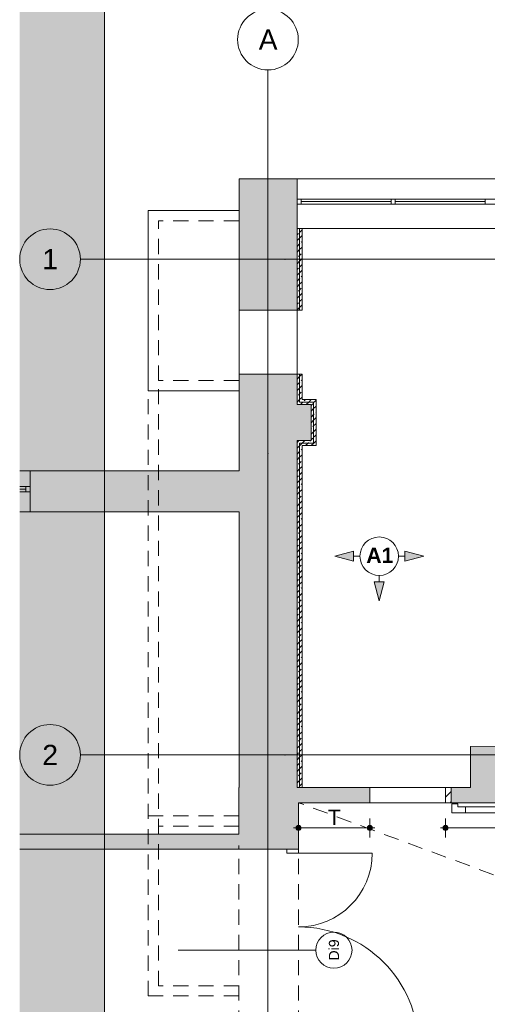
# Paper-space layout 'A-46 WYKOŃCZENIA ŚCIAN - PIĘTRO 1' of a CAD drawing. Header units: millimetres. Extents: x 0 to 500, y 0 to 350.
# Tile 4 of 13: x 93 to 139, y 196 to 293. Entities that reach past the tile are written whole.
import ezdxf
from ezdxf.xclip import XClip

# ---------------------------------------------------------------- set-up
doc = ezdxf.new("R2010")
doc.units = ezdxf.units.MM
doc.header["$MEASUREMENT"] = 0
doc.header["$XCLIPFRAME"] = 0
for name, pattern in [('DASHDOTX2', [1000, 500, -250, 0, -250]), ('Przer. długie kreski', [2.5, 1.5, -1]), ('PRZERYWANA_DU_A', [550, 350, -200])]:
    doc.linetypes.add(name, pattern=pattern)
for name, color, linetype, lineweight in [('0_Nr_pióra__2', 8, 'Continuous', 13), ('A__OKŁADZINY ŚCIAN_Nr_pióra__1', 7, 'Continuous', 20), ('A_ściany proj_Nr_pióra__1', 7, 'Continuous', 20), ('A_ściany proj_Nr_pióra__2', 8, 'Continuous', 13), ('A_ściany_Nr_pióra__1', 7, 'Continuous', 20), ('Drzwi Archicad_Nr_pióra__1', 7, 'Continuous', 20), ('Znaczniki drzwi Archicada_Nr_pióra__3', 252, 'Continuous', 13)]:
    doc.layers.add(name, color=color, linetype=linetype, lineweight=lineweight)
for name, color, linetype in [('A__OKŁADZINY ŚCIAN', 7, 'Continuous'), ('A_podrys', 7, 'Continuous'), ('A_ściany', 7, 'Continuous'), ('A_ściany proj', 7, 'Continuous')]:
    doc.layers.add(name, color=color, linetype=linetype)
for name, color, linetype, lineweight, true_color in [('A__OKŁADZINY ŚCIAN_Nr_pióra__7', 7, 'Continuous', 18, 0x171717), ('A_osie_Nr_pióra__16', 7, 'Continuous', 5, 0x0f0f0f), ('A_osie_Nr_pióra__76', 7, 'Continuous', 5, 0x2d2d2d), ('A_sufit_Nr_pióra__4', 7, 'Continuous', 18, 0x4b4b4b), ('A_ściany proj_Nr_pióra__10', 7, 'Continuous', 13, 0x4b4b4b), ('A_ściany_Nr_pióra__10', 7, 'Continuous', 13, 0x4b4b4b), ('A_ściany_Nr_pióra__19', 7, 'Continuous', 5, 0x191919), ('AR ODBOJOPORĘCZ_Nr_pióra__10', 7, 'Continuous', 13, 0x4b4b4b), ('Okna Archicada_Nr_pióra__19', 7, 'Continuous', 5, 0x191919)]:
    doc.layers.add(name, color=color, linetype=linetype, lineweight=lineweight, true_color=true_color)
doc.styles.add('STYL_AUTOMATYCZNY_1', font='arial.ttf')
doc.styles.add('STYL_AUTOMATYCZNY_3', font='arial.ttf')
doc.styles.add('STYL_AUTOMATYCZNY_5', font='arial.ttf')
pattern_1 = [(45, (-1525.7979, -260.53075), (-0.57024626, 0.57024626), []), (45, (-1525.22764, -260.53075), (-0.57024626, 0.57024626), [0.40323, -0.20161])]

# ---------------------------------------------------------------- blocks, each defined once
blk = doc.blocks.new('Rysunek_1_1', base_point=(-1525.798, -260.531))
at = {"linetype": 'Continuous', "lineweight": 0, "true_color": 0x484848}
blk.add_hatch(color=251, dxfattribs=at).paths.add_polyline_path([(92.943, 327.354), (92.943, 118.544), (101.328, 118.544), (101.328, 327.354)])
at = {"layer": 'A__OKŁADZINY ŚCIAN', "linetype": 'Continuous', "lineweight": 0, "true_color": 0x000000}
for points in [[(124.102, 240.188), (125.968, 239.688), (125.968, 240.688)], [(132.907, 240.188), (131.041, 240.688), (131.041, 239.688)], [(128.505, 235.786), (129.005, 237.652), (128.005, 237.652)]]:
    blk.add_hatch(color=18, dxfattribs=at).paths.add_polyline_path(points)
at = {"layer": 'A__OKŁADZINY ŚCIAN', "linetype": 'Continuous', "lineweight": 0, "true_color": 0x171717}
for points in [[(120.284, 213.324), (120.303, 213.228), (120.357, 213.147), (120.439, 213.093), (120.534, 213.074), (120.63, 213.093), (120.711, 213.147), (120.765, 213.228), (120.784, 213.324), (120.765, 213.42), (120.711, 213.501), (120.63, 213.555), (120.534, 213.574), (120.439, 213.555), (120.357, 213.501), (120.303, 213.42)], [(127.323, 213.324), (127.342, 213.228), (127.396, 213.147), (127.477, 213.093), (127.573, 213.074), (127.668, 213.093), (127.749, 213.147), (127.804, 213.228), (127.823, 213.324), (127.804, 213.42), (127.749, 213.501), (127.668, 213.555), (127.573, 213.574), (127.477, 213.555), (127.396, 213.501), (127.342, 213.42)], [(134.823, 213.324), (134.842, 213.228), (134.896, 213.147), (134.977, 213.093), (135.073, 213.074), (135.168, 213.093), (135.249, 213.147), (135.304, 213.228), (135.323, 213.324), (135.304, 213.42), (135.249, 213.501), (135.168, 213.555), (135.073, 213.574), (134.977, 213.555), (134.896, 213.501), (134.842, 213.42)]]:
    blk.add_hatch(color=250, dxfattribs=at).paths.add_polyline_path(points)
at = {"layer": 'A_ściany', "linetype": 'Continuous', "lineweight": 0, "true_color": 0x000000}
for points in [[(120.374, 277.494), (114.667, 277.494), (120.374, 272.594)], [(114.667, 277.494), (114.667, 264.494), (119.074, 264.494), (120.374, 264.494), (120.374, 272.594)], [(114.667, 255.174), (120.374, 255.174), (120.374, 258.194), (119.074, 258.194), (114.667, 258.194)], [(114.667, 255.174), (114.667, 251.624), (121.767, 251.624), (121.767, 255.174)], [(114.667, 251.624), (114.667, 217.324), (120.374, 217.324), (120.374, 251.624)], [(114.667, 244.562), (114.667, 248.612), (93.964, 248.612), (93.964, 244.562)], [(164.784, 224.374), (151.464, 224.374), (151.464, 221.474), (137.53, 221.373), (137.53, 215.824), (152.664, 215.824), (164.784, 215.824)], [(114.627, 217.324), (114.627, 211.224), (120.527, 211.224), (120.527, 215.824)], [(127.573, 217.324), (114.627, 217.324), (120.527, 215.824), (127.573, 215.824)], [(137.53, 217.324), (135.63, 217.324), (135.63, 215.824), (137.53, 215.824)], [(114.627, 212.724), (92.943, 212.724), (92.943, 211.224), (114.627, 211.224)]]:
    blk.add_hatch(color=18, dxfattribs=at).paths.add_polyline_path(points)
at = {"layer": 'A_ściany proj', "linetype": 'Continuous', "lineweight": 0, "true_color": 0x4b4b4b}
h = blk.add_hatch(dxfattribs=at)
h.set_pattern_fill('FP_65_0001', color=251, style=0, pattern_type=2)
h.set_pattern_definition(pattern_1)
h.paths.add_polyline_path([(120.374, 272.594), (120.374, 264.494), (120.624, 264.494), (120.624, 272.594)])
h = blk.add_hatch(dxfattribs=at)
h.set_pattern_fill('FP_65_0001', color=251, style=0, pattern_type=2)
h.set_pattern_definition(pattern_1)
h.paths.add_polyline_path([(120.874, 264.494), (120.874, 272.594), (120.624, 272.594), (120.624, 264.494)])
h = blk.add_hatch(dxfattribs=at)
h.set_pattern_fill('FP_65_0001', color=251, style=0, pattern_type=2)
h.set_pattern_definition(pattern_1)
h.paths.add_polyline_path([(120.374, 258.194), (120.374, 255.174), (120.624, 255.424), (120.624, 258.194)])
h = blk.add_hatch(dxfattribs=at)
h.set_pattern_fill('FP_65_0001', color=251, style=0, pattern_type=2)
h.set_pattern_definition(pattern_1)
h.paths.add_polyline_path([(120.874, 255.674), (120.874, 258.194), (120.624, 258.194), (120.624, 255.424)])
h = blk.add_hatch(dxfattribs=at)
h.set_pattern_fill('FP_65_0001', color=251, style=0, pattern_type=2)
h.set_pattern_definition(pattern_1)
h.paths.add_polyline_path([(120.374, 255.174), (121.767, 255.174), (122.017, 255.424), (120.624, 255.424)])
h = blk.add_hatch(dxfattribs=at)
h.set_pattern_fill('FP_65_0001', color=251, style=0, pattern_type=2)
h.set_pattern_definition(pattern_1)
h.paths.add_polyline_path([(122.267, 255.674), (120.874, 255.674), (120.624, 255.424), (122.017, 255.424)])
h = blk.add_hatch(dxfattribs=at)
h.set_pattern_fill('FP_65_0001', color=251, style=0, pattern_type=2)
h.set_pattern_definition(pattern_1)
h.paths.add_polyline_path([(121.767, 255.174), (121.767, 251.624), (122.017, 251.374), (122.017, 255.424)])
h = blk.add_hatch(dxfattribs=at)
h.set_pattern_fill('FP_65_0001', color=251, style=0, pattern_type=2)
h.set_pattern_definition(pattern_1)
h.paths.add_polyline_path([(122.267, 251.124), (122.267, 255.674), (122.017, 255.424), (122.017, 251.374)])
h = blk.add_hatch(dxfattribs=at)
h.set_pattern_fill('FP_65_0001', color=251, style=0, pattern_type=2)
h.set_pattern_definition(pattern_1)
h.paths.add_polyline_path([(120.374, 251.624), (120.374, 217.324), (120.624, 217.324), (120.624, 251.374)])
h = blk.add_hatch(dxfattribs=at)
h.set_pattern_fill('FP_65_0001', color=251, style=0, pattern_type=2)
h.set_pattern_definition(pattern_1)
h.paths.add_polyline_path([(121.767, 251.624), (120.374, 251.624), (120.624, 251.374), (122.017, 251.374)])
h = blk.add_hatch(dxfattribs=at)
h.set_pattern_fill('FP_65_0001', color=251, style=0, pattern_type=2)
h.set_pattern_definition(pattern_1)
h.paths.add_polyline_path([(120.874, 217.324), (120.874, 251.124), (120.624, 251.374), (120.624, 217.324)])
h = blk.add_hatch(dxfattribs=at)
h.set_pattern_fill('FP_65_0001', color=251, style=0, pattern_type=2)
h.set_pattern_definition(pattern_1)
h.paths.add_polyline_path([(120.874, 251.124), (122.267, 251.124), (122.017, 251.374), (120.624, 251.374)])
at = {"layer": 'A_ściany proj', "linetype": 'Continuous', "lineweight": 0, "true_color": 0x000000}
h = blk.add_hatch(dxfattribs=at)
h.set_pattern_fill('bloczki_ceramiczne_0001', color=18, style=0, pattern_type=2)
h.set_pattern_definition([(45, (-1525.7979, -260.53075), (-0.49497475, 0.49497475), [])])
h.paths.add_polyline_path([(135.073, 215.824), (135.63, 215.824), (135.63, 217.324), (135.073, 217.324)])
at = {"layer": '0_Nr_pióra__2', "color": 8, "linetype": 'PRZERYWANA_DU_A', "lineweight": 13, "flags": 128}
blk.add_lwpolyline([(101.328, 327.354), (101.328, 118.544)], dxfattribs=at)
at = {"layer": 'A__OKŁADZINY ŚCIAN_Nr_pióra__1', "color": 7, "linetype": 'Continuous', "lineweight": 20}
for p, q in [((124.102, 240.188), (125.968, 240.688)), ((125.968, 240.688), (125.968, 239.688)), ((131.041, 239.688), (131.041, 240.688)), ((132.907, 240.188), (131.041, 240.688)), ((124.102, 240.188), (125.968, 239.688)), ((126.602, 240.188), (125.968, 240.188)), ((130.407, 240.188), (131.041, 240.188)), ((132.907, 240.188), (131.041, 239.688)), ((128.005, 237.652), (129.005, 237.652)), ((128.505, 235.786), (128.005, 237.652)), ((128.505, 238.286), (128.505, 237.652)), ((128.505, 235.786), (129.005, 237.652))]:
    blk.add_line(p, q, dxfattribs=at)
blk.add_circle((128.505, 240.188), 1.903, dxfattribs=at)
at = {"layer": 'A__OKŁADZINY ŚCIAN_Nr_pióra__7', "color": 250, "linetype": 'Continuous', "lineweight": 18, "true_color": 0x171717}
for p, q in [((120.534, 213.574), (120.534, 214.262)), ((127.573, 213.574), (127.573, 214.262)), ((135.073, 213.574), (135.073, 214.262)), ((120.034, 213.324), (120.284, 213.324)), ((120.784, 213.324), (127.323, 213.324)), ((127.823, 213.324), (128.073, 213.324)), ((134.573, 213.324), (134.823, 213.324)), ((135.323, 213.324), (206.964, 213.324)), ((120.534, 212.387), (120.534, 213.074)), ((127.573, 212.387), (127.573, 213.074)), ((135.073, 212.387), (135.073, 213.074))]:
    blk.add_line(p, q, dxfattribs=at)
for centre in [(120.534, 213.324), (127.573, 213.324), (135.073, 213.324)]:
    blk.add_circle(centre, 0.25, dxfattribs=at)
at = {"layer": 'A_osie_Nr_pióra__16', "color": 250, "linetype": 'DASHDOTX2', "lineweight": 5, "true_color": 0x0f0f0f}
for p, q in [((117.499, 250.364), (117.499, 288.253)), ((119.195, 269.544), (98.943, 269.544)), ((343.393, 269.544), (119.195, 269.544)), ((119.195, 269.544), (119.195, 269.544)), ((117.499, 250.364), (117.499, 118.544)), ((119.195, 220.544), (98.943, 220.544)), ((343.393, 220.544), (119.195, 220.544)), ((119.195, 220.544), (119.195, 220.544))]:
    blk.add_line(p, q, dxfattribs=at)
for p in [(119.195, 269.544), (117.499, 250.364), (117.499, 250.364), (119.195, 220.544)]:
    blk.add_point(p, dxfattribs=at)
at = {"layer": 'A_osie_Nr_pióra__76', "color": 250, "linetype": 'Continuous', "lineweight": 5, "true_color": 0x2d2d2d}
for centre in [(117.499, 291.253), (95.943, 269.544), (95.943, 220.544)]:
    blk.add_circle(centre, 3, dxfattribs=at)
at = {"layer": 'A_sufit_Nr_pióra__4', "color": 251, "linetype": 'Przer. długie kreski', "lineweight": 18, "true_color": 0x4b4b4b}
blk.add_line((210.144, 182.704), (120.534, 215.824), dxfattribs=at)
at = {"layer": 'A_ściany proj_Nr_pióra__1', "color": 7, "linetype": 'Continuous', "lineweight": 20, "flags": 128}
for points in [[(120.374, 272.594), (120.374, 264.494)], [(120.874, 264.494), (120.874, 272.594)], [(120.374, 258.194), (120.374, 255.174)], [(120.874, 255.674), (120.874, 258.194)], [(120.374, 255.174), (121.767, 255.174)], [(122.267, 255.674), (120.874, 255.674)], [(121.767, 255.174), (121.767, 251.624)], [(122.267, 251.124), (122.267, 255.674)], [(120.374, 251.624), (120.374, 217.324)], [(121.767, 251.624), (120.374, 251.624)], [(120.874, 217.324), (120.874, 251.124)], [(120.874, 251.124), (122.267, 251.124)], [(135.63, 217.324), (135.073, 217.324)], [(135.073, 217.324), (135.073, 215.824)], [(135.63, 215.824), (135.63, 217.324)], [(135.073, 215.824), (135.63, 215.824)]]:
    blk.add_lwpolyline(points, dxfattribs=at)
at = {"layer": 'A_ściany proj_Nr_pióra__10', "color": 251, "linetype": 'Continuous', "lineweight": 13, "true_color": 0x4b4b4b}
for p, q in [((120.624, 264.494), (120.624, 272.594)), ((120.624, 272.594), (120.624, 264.494)), ((120.624, 255.424), (120.624, 258.194)), ((120.624, 258.194), (120.624, 255.424)), ((122.017, 255.424), (120.624, 255.424)), ((120.624, 255.424), (122.017, 255.424)), ((122.017, 251.374), (122.017, 255.424)), ((122.017, 255.424), (122.017, 251.374)), ((120.624, 217.324), (120.624, 251.374)), ((120.624, 251.374), (120.624, 217.324)), ((120.624, 251.374), (122.017, 251.374)), ((122.017, 251.374), (120.624, 251.374))]:
    blk.add_line(p, q, dxfattribs=at)
at = {"layer": 'A_ściany proj_Nr_pióra__2', "color": 8, "linetype": 'Continuous', "lineweight": 13, "flags": 128}
for points in [[(120.624, 272.594), (120.374, 272.594)], [(120.874, 272.594), (120.624, 272.594)], [(120.624, 264.494), (120.374, 264.494)], [(120.874, 264.494), (120.624, 264.494)], [(120.624, 258.194), (120.374, 258.194)], [(120.874, 258.194), (120.624, 258.194)], [(120.624, 217.324), (120.374, 217.324)], [(120.874, 217.324), (120.624, 217.324)]]:
    blk.add_lwpolyline(points, dxfattribs=at)
at = {"layer": 'A_ściany_Nr_pióra__1', "color": 7, "linetype": 'Continuous', "lineweight": 20}
for p, q in [((120.374, 277.494), (120.374, 272.594)), ((119.074, 264.494), (114.667, 264.494)), ((119.074, 264.494), (120.374, 264.494)), ((119.074, 258.194), (114.667, 258.194)), ((119.074, 258.194), (120.374, 258.194)), ((93.964, 248.612), (93.964, 244.562)), ((127.573, 216.024), (127.573, 217.324)), ((135.073, 216.024), (135.073, 217.324)), ((127.573, 216.024), (127.573, 215.824)), ((135.073, 216.024), (135.073, 215.824)), ((114.627, 211.224), (114.627, 211.594)), ((119.377, 211.224), (114.627, 211.224)), ((120.527, 211.224), (119.377, 211.224)), ((120.527, 211.224), (120.527, 211.594))]:
    blk.add_line(p, q, dxfattribs=at)
at = {"layer": 'A_ściany_Nr_pióra__1', "color": 7, "linetype": 'Continuous', "lineweight": 20, "flags": 128}
for points in [[(120.374, 277.494), (114.667, 277.494)], [(114.667, 277.494), (114.667, 264.494)], [(120.374, 264.494), (120.374, 272.594)], [(114.667, 258.194), (114.667, 255.174)], [(120.374, 255.174), (120.374, 258.194)], [(114.667, 255.174), (114.667, 251.624)], [(121.767, 255.174), (120.374, 255.174)], [(121.767, 251.624), (121.767, 255.174)], [(114.667, 251.624), (114.667, 248.612)], [(120.374, 251.624), (121.767, 251.624)], [(120.374, 217.324), (120.374, 251.624)], [(114.667, 248.612), (93.964, 248.612)], [(93.964, 244.562), (114.667, 244.562)], [(114.667, 244.562), (114.667, 217.324)], [(151.464, 221.474), (137.53, 221.373)], [(137.53, 221.373), (137.53, 217.324)], [(114.627, 217.324), (114.627, 212.724)], [(114.667, 217.324), (114.627, 217.324)], [(127.573, 217.324), (120.374, 217.324)], [(137.53, 217.324), (135.63, 217.324)], [(135.63, 217.324), (135.63, 215.824)], [(120.527, 211.224), (120.527, 215.824)], [(120.527, 215.824), (127.573, 215.824)], [(135.63, 215.824), (137.53, 215.824)], [(137.53, 215.824), (152.664, 215.824)], [(114.627, 212.724), (92.943, 212.724)], [(92.943, 211.224), (114.627, 211.224)]]:
    blk.add_lwpolyline(points, dxfattribs=at)
at = {"layer": 'A_ściany_Nr_pióra__10', "color": 251, "linetype": 'Continuous', "lineweight": 13, "true_color": 0x4b4b4b}
for p, q in [((114.627, 274.344), (105.667, 274.344)), ((105.667, 256.544), (105.667, 274.344)), ((114.627, 256.544), (105.667, 256.544))]:
    blk.add_line(p, q, dxfattribs=at)
at = {"layer": 'A_ściany_Nr_pióra__10', "color": 251, "linetype": 'Przer. długie kreski', "lineweight": 13, "true_color": 0x4b4b4b}
for p, q in [((114.627, 273.344), (106.667, 273.344)), ((106.667, 257.544), (106.667, 273.344)), ((106.667, 197.714), (106.667, 257.544)), ((114.627, 257.544), (106.667, 257.544)), ((105.667, 196.714), (105.667, 256.544)), ((114.627, 214.514), (105.667, 214.514)), ((114.627, 213.514), (106.667, 213.514)), ((114.627, 191.264), (114.627, 211.224)), ((120.527, 191.264), (120.527, 211.224)), ((114.627, 197.714), (106.667, 197.714)), ((114.627, 196.714), (105.667, 196.714))]:
    blk.add_line(p, q, dxfattribs=at)
at = {"layer": 'A_ściany_Nr_pióra__19', "color": 250, "linetype": 'Continuous', "lineweight": 5, "true_color": 0x191919}
for p, q in [((148.704, 277.494), (120.374, 277.494)), ((120.374, 272.594), (148.704, 272.594)), ((93.964, 248.612), (92.943, 248.612)), ((92.943, 244.562), (93.964, 244.562))]:
    blk.add_line(p, q, dxfattribs=at)
at = {"layer": 'AR ODBOJOPORĘCZ_Nr_pióra__10', "color": 251, "linetype": 'Continuous', "lineweight": 13, "true_color": 0x4b4b4b}
for p, q in [((136.275, 215.721), (135.681, 215.721)), ((135.681, 215.721), (135.681, 214.824)), ((135.682, 215.721), (135.682, 214.824)), ((136.275, 215.418), (136.275, 215.721)), ((136.275, 215.418), (202.707, 215.418)), ((137.031, 214.824), (137.031, 215.418)), ((135.681, 214.824), (203.301, 214.824)), ((135.682, 214.824), (203.3, 214.824))]:
    blk.add_line(p, q, dxfattribs=at)
at = {"layer": 'Drzwi Archicad_Nr_pióra__1', "color": 7, "linetype": 'Continuous', "lineweight": 20}
for p, q in [((114.627, 211.224), (114.627, 211.594)), ((114.627, 211.224), (114.627, 211.594)), ((119.377, 211.224), (114.627, 211.224)), ((119.377, 211.224), (114.627, 211.224)), ((119.377, 211.224), (119.377, 210.824)), ((120.527, 211.224), (119.377, 211.224)), ((120.527, 211.224), (119.377, 211.224)), ((120.527, 211.224), (119.377, 211.224)), ((120.527, 211.224), (120.527, 211.594)), ((120.527, 211.224), (120.527, 211.594)), ((120.527, 210.824), (120.527, 211.224)), ((119.377, 210.824), (120.527, 210.824)), ((120.527, 210.824), (127.807, 210.824))]:
    blk.add_line(p, q, dxfattribs=at)
for centre, radius, start, end in [((120.527, 210.824), 7.28, 270, 0), ((120.527, 191.664), 11.88, 0, 90)]:
    blk.add_arc(centre, radius, start, end, dxfattribs=at)
at = {"layer": 'Okna Archicada_Nr_pióra__19', "color": 250, "linetype": 'Continuous', "lineweight": 5, "true_color": 0x191919}
for p, q in [((148.704, 275.494), (120.374, 275.494)), ((120.374, 275.494), (120.374, 274.994)), ((120.774, 275.494), (120.774, 274.994)), ((129.684, 275.494), (129.684, 274.994)), ((130.084, 275.494), (130.084, 274.994)), ((138.994, 275.494), (138.994, 274.994)), ((120.374, 274.994), (148.704, 274.994)), ((120.774, 275.244), (129.684, 275.244)), ((130.084, 275.244), (138.994, 275.244)), ((119.074, 264.494), (114.667, 264.494)), ((114.667, 258.194), (114.667, 264.494)), ((119.074, 264.494), (120.374, 264.494)), ((120.374, 258.194), (120.374, 264.494)), ((119.074, 258.194), (114.667, 258.194)), ((119.074, 258.194), (120.374, 258.194)), ((93.964, 247.062), (92.943, 247.062)), ((92.943, 246.812), (93.564, 246.812)), ((92.943, 246.562), (93.964, 246.562)), ((93.564, 247.062), (93.564, 246.562)), ((93.964, 246.562), (93.964, 247.062)), ((127.573, 216.024), (127.573, 217.324)), ((127.573, 217.324), (135.073, 217.324)), ((135.073, 216.024), (135.073, 217.324)), ((127.573, 216.024), (127.573, 215.824)), ((127.573, 215.824), (135.073, 215.824)), ((135.073, 216.024), (135.073, 215.824))]:
    blk.add_line(p, q, dxfattribs=at)
at = {"layer": 'Znaczniki drzwi Archicada_Nr_pióra__3', "color": 252, "linetype": 'Continuous', "lineweight": 13}
blk.add_line((122.231, 201.244), (108.627, 201.244), dxfattribs=at)
for start, end in [(90, 270), (270, 90)]:
    blk.add_arc((124.022, 201.244), 1.791, start, end, dxfattribs=at)
at = {"layer": 'A__OKŁADZINY ŚCIAN_Nr_pióra__1', "color": 7, "linetype": 'Continuous', "lineweight": 20, "insert": (127.222, 240.274), "char_height": 1.5, "attachment_point": 4, "style": 'STYL_AUTOMATYCZNY_3'}
blk.add_mtext('\\A1;{\\pql;\\fArial|b1|i0|c238|p0;\\W1.000000;A1}', dxfattribs=at)
at = {"layer": 'A__OKŁADZINY ŚCIAN_Nr_pióra__7', "color": 250, "linetype": 'Continuous', "lineweight": 18, "true_color": 0x171717, "insert": (123.425, 213.624), "char_height": 1.5, "width": 1.25659, "attachment_point": 7, "style": 'STYL_AUTOMATYCZNY_5'}
blk.add_mtext('\\A1;{\\pql;\\fArial|b0|i0|c238|p0;\\W1.000000;T}', dxfattribs=at)
at = {"layer": 'A_osie_Nr_pióra__76', "color": 250, "linetype": 'Continuous', "lineweight": 5, "true_color": 0x2d2d2d, "char_height": 2, "attachment_point": 1, "style": 'STYL_AUTOMATYCZNY_1'}
for s, insert in [('\\A1;{\\pql;\\pt0;\\fArial|b0|i0|c238|p0;\\W1.000000;A}', (116.584, 292.253)), ('\\A1;{\\pql;\\pt0;\\fArial|b0|i0|c238|p0;\\W1.000000;1}', (95.181, 270.544)), ('\\A1;{\\pql;\\pt0;\\fArial|b0|i0|c238|p0;\\W1.000000;2}', (95.181, 221.544))]:
    blk.add_mtext(s, dxfattribs=dict(at, insert=insert))
at = {"layer": 'Znaczniki drzwi Archicada_Nr_pióra__3', "color": 252, "linetype": 'Continuous', "lineweight": 13, "insert": (124.539, 200.215), "char_height": 1, "attachment_point": 7, "rotation": 90, "style": 'STYL_AUTOMATYCZNY_1'}
blk.add_mtext('\\A1;{\\pql;\\pt1;\\fArial|b0|i0|c238|p0;\\W1.000000;Di9}', dxfattribs=at)

psp = doc.layouts.new('A-46 WYKOŃCZENIA ŚCIAN - PIĘTRO 1')

# ---------------------------------------------------------------- block references
at = {"layer": 'A_podrys', "color": 37, "linetype": 'Continuous', "lineweight": 5, "true_color": 0x656532}
ref = psp.add_blockref('Rysunek_1_1', (-1525.798, -260.531), dxfattribs=at)
XClip(ref).set_block_clipping_path([(92.9434683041, 118.5440889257), (343.3934395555, 327.3540889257)])

doc.saveas('drawing.dxf')
